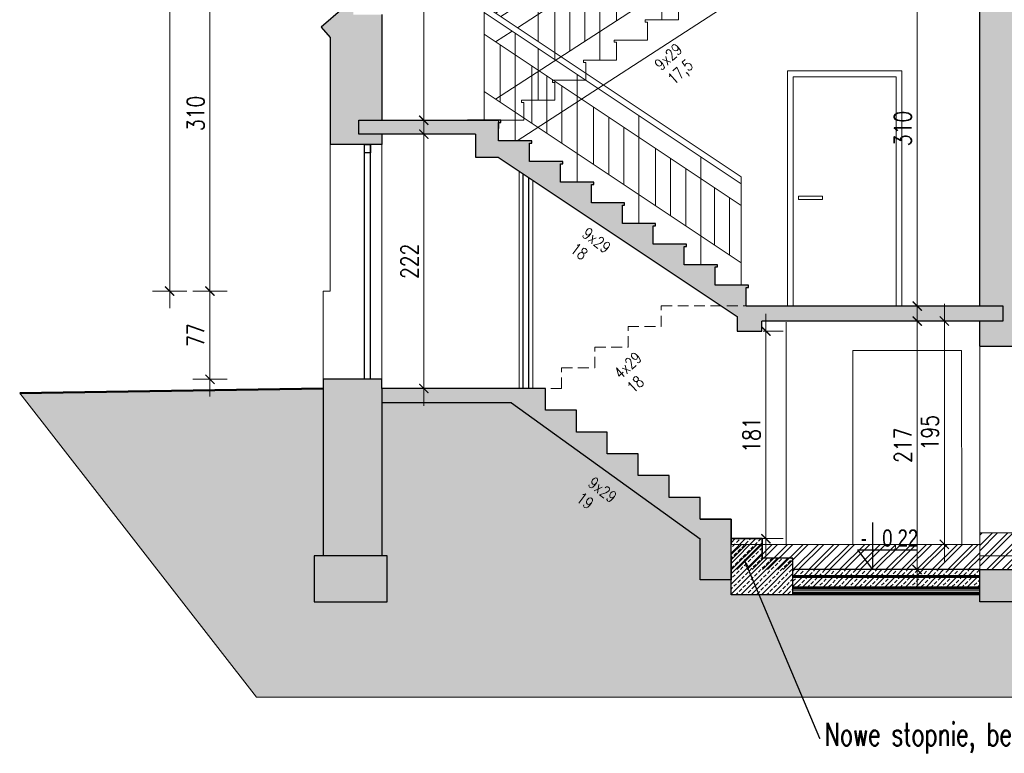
# Model space of a CAD drawing. Header units: millimetres. Extents: x 284606 to 569416, y -192995 to -95103.
# Tile 96 of 178: x 304662 to 305521, y -107912 to -107272. Entities that reach past the tile are written whole.
import ezdxf
from ezdxf import colors
from ezdxf.entities.mleader import LeaderData, LeaderLine
from ezdxf.lldxf.tags import DXFTag
from ezdxf.math import Vec2, Vec3

# ---------------------------------------------------------------- set-up
doc = ezdxf.new("R2010")
doc.units = ezdxf.units.MM
doc.linetypes.add('DASHED', pattern=[0.75, 0.5, -0.25])
doc.linetypes.add('HIDDEN', pattern=[9.525, 6.35, -3.175])
doc.layers.get('0').update_dxf_attribs({"lineweight": 0})
for name, color, linetype, lineweight in [('!STR_Konstrukcja 0.15', 140, 'Continuous', 15), ('!STR_Konstrukcja 0.30', 64, 'Continuous', 30), ('!STR_Konstrukcja 0.50', 72, 'Continuous', 50), ('!STR_Ocieplenie 0.05', 1, 'Continuous', 5), ('!STR_Opisy 0.09', 8, 'Continuous', 9), ('!STR_Przerywana 0.09', 8, 'HIDDEN', 9), ('!STR_Stolarka okienna', 72, 'Continuous', 15), ('!STR_Wymiarowanie', 254, 'Continuous', 9), ('EKO Opisy 0.09', 8, 'Continuous', 9)]:
    doc.layers.add(name, color=color, linetype=linetype, lineweight=lineweight)
doc.layers.add('!STR_Kreskowanie ścian', color=7, linetype='Continuous', lineweight=5, true_color=0xa6a6a6)
doc.layers.add('EKO Wyposażenie', color=7, linetype='Continuous', lineweight=5, true_color=0x919191)
doc.layers.add('!STR_Obrysy pomieszczeń', color=215, linetype='Continuous', lineweight=9, plot=False)
doc.layers.add('AB1 - OPISY', color=7, linetype='Continuous')
doc.styles.add('1_50', font='txt', dxfattribs={"width": 0.8})
doc.styles.add('EKO 1-10', font='romans.shx', dxfattribs={"width": 0.8, "height": 15})
doc.styles.add('EKO 1-5', font='romans.shx', dxfattribs={"width": 0.8, "height": 10})
doc.styles.add('j-romans', font='romans.shx', dxfattribs={"width": 0.7})
tags = doc.linetypes.add('DASH', pattern=[15, 10, -5]).pattern_tags.tags
tags[6:7] = [DXFTag(74, 4), DXFTag(75, 0), DXFTag(340, '0'), DXFTag(46, 0.0), DXFTag(50, 0.0), DXFTag(44, 0.0), DXFTag(45, 0.0)]
tags[4:5] = [DXFTag(74, 4), DXFTag(75, 0), DXFTag(340, '0'), DXFTag(46, 0.0), DXFTag(50, 0.0), DXFTag(44, 0.0), DXFTag(45, 0.0)]
doc.linetypes.add('ZYGZAK', pattern='A,0.00254,-5.08,[131,ltypeshp.shx,S=5.08,R=0,X=-5.08,Y=0],-10.16,[131,ltypeshp.shx,S=5.08,R=180,X=5.08,Y=0],-5.08', length=20.32254)
doc.dimstyles.new('EKO wymiar 1-10', dxfattribs={"dimtxt": 15, "dimasz": 8, "dimexe": 15, "dimexo": 15, "dimgap": 5, "dimtad": 1, "dimdec": 0, "dimtxsty": 'EKO 1-10', "dimblk": 'ARCHTICK', "dimcen": 10, "dimdle": 15, "dimclrd": 256, "dimclre": 256, "dimclrt": 256, "dimazin": 2, "dimtfac": 1, "dimtdec": 0, "dimtmove": 2, "dimatfit": 3, "dimldrblk": 'ARCHTICK', "dimfxl": 15, "dimfxlon": 1, "dimlwd": -1, "dimlwe": -1, "dimarcsym": 0})

# ---------------------------------------------------------------- blocks, each defined once
blk = doc.blocks.new('_ArchTick')
at = {"color": 0, "linetype": 'ByBlock', "const_width": 0.15}
blk.add_lwpolyline([(-0.5, -0.5), (0.5, 0.5)], dxfattribs=at)
blk = doc.blocks.new('*D850')
at = {"layer": '!STR_Wymiarowanie', "ltscale": 1.5, "transparency": 16777216}
for p, q in [((305445.37, -107197.4), (305445.37, -107536.9)), ((305460.37, -107212.4), (305430.37, -107212.4)), ((305460.37, -107521.9), (305430.37, -107521.9))]:
    blk.add_line(p, q, dxfattribs=at)
at = {"layer": 'Defpoints', "color": 0, "ltscale": 1.5, "transparency": 16777216}
for p in [(305500.06, -107212.4), (305445.37, -107521.9), (305500.06, -107521.9)]:
    blk.add_point(p, dxfattribs=at)
at = {"layer": '!STR_Wymiarowanie', "ltscale": 1.5, "transparency": 16777216, "xscale": 8, "yscale": 8, "zscale": 8}
for p, rotation in [((305445.37, -107212.4), 90), ((305445.37, -107521.9), 270)]:
    blk.add_blockref('_ArchTick', p, dxfattribs=dict(at, rotation=rotation))
at = {"layer": '!STR_Wymiarowanie', "ltscale": 1.5, "transparency": 16777216, "insert": (305432.87, -107367.15), "char_height": 15, "attachment_point": 5, "rotation": 90, "style": 'EKO 1-10'}
blk.add_mtext('310', dxfattribs=at)
blk = doc.blocks.new('*D851')
at = {"layer": '!STR_Wymiarowanie', "ltscale": 1.5, "transparency": 16777216}
for p, q in [((305445.37, -107520.04), (305445.37, -107766.9)), ((305460.37, -107535.04), (305430.37, -107535.04)), ((305460.37, -107751.9), (305430.37, -107751.9))]:
    blk.add_line(p, q, dxfattribs=at)
at = {"layer": 'Defpoints', "color": 0, "ltscale": 1.5, "transparency": 16777216}
for p in [(305500.06, -107535.04), (305445.37, -107751.9), (305553.4, -107751.9)]:
    blk.add_point(p, dxfattribs=at)
at = {"layer": '!STR_Wymiarowanie', "ltscale": 1.5, "transparency": 16777216, "xscale": 8, "yscale": 8, "zscale": 8}
for p, rotation in [((305445.37, -107535.04), 90), ((305445.37, -107751.9), 270)]:
    blk.add_blockref('_ArchTick', p, dxfattribs=dict(at, rotation=rotation))
at = {"layer": '!STR_Wymiarowanie', "ltscale": 1.5, "transparency": 16777216, "insert": (305432.87, -107643.47), "char_height": 15, "attachment_point": 5, "rotation": 90, "style": 'EKO 1-10'}
blk.add_mtext('217', dxfattribs=at)
blk = doc.blocks.new('*D853')
at = {"layer": '!STR_Wymiarowanie', "ltscale": 1.5, "transparency": 16777216}
for p, q in [((305014.83, -107357.04), (305014.83, -107608.9)), ((305025.56, -107372.04), (304999.83, -107372.04)), ((305025.56, -107593.9), (304999.83, -107593.9))]:
    blk.add_line(p, q, dxfattribs=at)
at = {"layer": 'Defpoints', "color": 0, "ltscale": 1.5, "transparency": 16777216}
for p in [(305040.56, -107372.04), (305014.83, -107593.9), (305040.56, -107593.9)]:
    blk.add_point(p, dxfattribs=at)
at = {"layer": '!STR_Wymiarowanie', "ltscale": 1.5, "transparency": 16777216, "xscale": 8, "yscale": 8, "zscale": 8}
for p, rotation in [((305014.83, -107372.04), 90), ((305014.83, -107593.9), 270)]:
    blk.add_blockref('_ArchTick', p, dxfattribs=dict(at, rotation=rotation))
at = {"layer": '!STR_Wymiarowanie', "ltscale": 1.5, "transparency": 16777216, "insert": (305002.33, -107482.97), "char_height": 15, "attachment_point": 5, "rotation": 90, "style": 'EKO 1-10'}
blk.add_mtext('222', dxfattribs=at)
blk = doc.blocks.new('*D858')
at = {"layer": '!STR_Wymiarowanie', "ltscale": 1.5, "transparency": 16777216}
for p, q in [((304828.23, -107523.9), (304828.23, -107183.9)), ((304843.23, -107198.9), (304813.23, -107198.9)), ((304843.23, -107508.9), (304813.23, -107508.9))]:
    blk.add_line(p, q, dxfattribs=at)
at = {"layer": 'Defpoints', "color": 0, "ltscale": 1.5, "transparency": 16777216}
for p in [(304828.23, -107198.9), (304882.72, -107198.9), (304930.06, -107508.9)]:
    blk.add_point(p, dxfattribs=at)
at = {"layer": '!STR_Wymiarowanie', "ltscale": 1.5, "transparency": 16777216, "xscale": 8, "yscale": 8, "zscale": 8}
for p, rotation in [((304828.23, -107198.9), 90), ((304828.23, -107508.9), 270)]:
    blk.add_blockref('_ArchTick', p, dxfattribs=dict(at, rotation=rotation))
at = {"layer": '!STR_Wymiarowanie', "ltscale": 1.5, "transparency": 16777216, "insert": (304815.73, -107353.9), "char_height": 15, "attachment_point": 5, "rotation": 90, "style": 'EKO 1-10'}
blk.add_mtext('310', dxfattribs=at)
blk = doc.blocks.new('*D859')
at = {"layer": '!STR_Wymiarowanie', "ltscale": 1.5, "transparency": 16777216}
for p, q in [((304793.06, -107523.9), (304793.06, -106865.9)), ((304808.06, -106880.9), (304778.06, -106880.9)), ((304808.06, -107508.9), (304778.06, -107508.9))]:
    blk.add_line(p, q, dxfattribs=at)
at = {"layer": 'Defpoints', "color": 0, "ltscale": 1.5, "transparency": 16777216}
for p in [(304793.06, -106880.9), (304882.72, -106880.9), (304933.06, -107508.9)]:
    blk.add_point(p, dxfattribs=at)
at = {"layer": '!STR_Wymiarowanie', "ltscale": 1.5, "transparency": 16777216, "xscale": 8, "yscale": 8, "zscale": 8}
for p, rotation in [((304793.06, -106880.9), 90), ((304793.06, -107508.9), 270)]:
    blk.add_blockref('_ArchTick', p, dxfattribs=dict(at, rotation=rotation))
at = {"layer": '!STR_Wymiarowanie', "ltscale": 1.5, "transparency": 16777216, "insert": (304780.56, -107197.4), "char_height": 15, "attachment_point": 5, "rotation": 90, "style": 'EKO 1-10'}
blk.add_mtext('628', dxfattribs=at)
blk = doc.blocks.new('*D860')
at = {"layer": '!STR_Wymiarowanie', "ltscale": 1.5, "transparency": 16777216}
for p, q in [((304828.23, -107493.9), (304828.23, -107600.9)), ((304843.23, -107508.9), (304813.23, -107508.9)), ((304843.23, -107585.9), (304813.23, -107585.9))]:
    blk.add_line(p, q, dxfattribs=at)
at = {"layer": 'Defpoints', "color": 0, "ltscale": 1.5, "transparency": 16777216}
for p in [(304927.06, -107508.9), (304828.23, -107585.9), (304928.46, -107585.9)]:
    blk.add_point(p, dxfattribs=at)
at = {"layer": '!STR_Wymiarowanie', "ltscale": 1.5, "transparency": 16777216, "xscale": 8, "yscale": 8, "zscale": 8}
for p, rotation in [((304828.23, -107508.9), 90), ((304828.23, -107585.9), 270)]:
    blk.add_blockref('_ArchTick', p, dxfattribs=dict(at, rotation=rotation))
at = {"layer": '!STR_Wymiarowanie', "ltscale": 1.5, "transparency": 16777216, "insert": (304815.73, -107547.4), "char_height": 15, "attachment_point": 5, "rotation": 90, "style": 'EKO 1-10'}
blk.add_mtext('77', dxfattribs=at)
blk = doc.blocks.new('*D864')
at = {"layer": '!STR_Wymiarowanie', "ltscale": 1.5, "transparency": 16777216}
for p, q in [((305014.83, -107374.9), (305014.83, -107040.4)), ((305014.83, -107055.4), (304999.83, -107055.4)), ((305014.83, -107359.9), (304999.83, -107359.9))]:
    blk.add_line(p, q, dxfattribs=at)
at = {"layer": 'Defpoints', "color": 0, "ltscale": 1.5, "transparency": 16777216}
for p in [(305014.83, -107055.4), (305021.06, -107055.4), (305019.06, -107359.9)]:
    blk.add_point(p, dxfattribs=at)
at = {"layer": '!STR_Wymiarowanie', "ltscale": 1.5, "transparency": 16777216, "xscale": 8, "yscale": 8, "zscale": 8}
for p, rotation in [((305014.83, -107055.4), 90), ((305014.83, -107359.9), 270)]:
    blk.add_blockref('_ArchTick', p, dxfattribs=dict(at, rotation=rotation))
at = {"layer": '!STR_Wymiarowanie', "ltscale": 1.5, "transparency": 16777216, "insert": (305002.33, -107207.65), "char_height": 15, "attachment_point": 5, "rotation": 90, "style": 'EKO 1-10'}
blk.add_mtext('305', dxfattribs=at)
blk = doc.blocks.new('*D861')
at = {"layer": '!STR_Obrysy pomieszczeń', "ltscale": 1.5, "transparency": 16777216}
for p, q in [((305313.32, -107528.9), (305313.32, -107739.9)), ((305311.06, -107543.9), (305328.32, -107543.9)), ((305298.32, -107724.9), (305328.32, -107724.9))]:
    blk.add_line(p, q, dxfattribs=at)
at = {"layer": 'Defpoints', "color": 0, "linetype": 'DASH', "ltscale": 1.5, "transparency": 16777216}
for p in [(305296.06, -107543.9), (305282.94, -107724.9), (305313.32, -107724.9)]:
    blk.add_point(p, dxfattribs=at)
at = {"layer": '!STR_Obrysy pomieszczeń', "linetype": 'DASH', "ltscale": 1.5, "transparency": 16777216, "xscale": 8, "yscale": 8, "zscale": 8}
for p, rotation in [((305313.32, -107543.9), 90), ((305313.32, -107724.9), 270)]:
    blk.add_blockref('_ArchTick', p, dxfattribs=dict(at, rotation=rotation))
at = {"layer": '!STR_Obrysy pomieszczeń', "linetype": 'DASH', "ltscale": 1.5, "transparency": 16777216, "insert": (305300.82, -107634.4), "char_height": 15, "attachment_point": 5, "rotation": 90, "style": 'EKO 1-10'}
blk.add_mtext('181', dxfattribs=at)
blk = doc.blocks.new('barierki schody')
at = {"layer": '!STR_Konstrukcja 0.15', "ltscale": 0.7}
for p, q in [((-204.5, 581.5), (19.58, 432.11)), ((-204.5, 575.5), (19.58, 426.11)), ((-204.5, 556.5), (19.58, 407.11)), ((-190.68, 547.29), (-190.68, 497.29)), ((-163.04, 528.86), (-163.04, 478.86)), ((-149.86, 520.08), (-149.86, 470.08)), ((-136.68, 511.29), (-136.68, 461.29)), ((-204.5, 506.5), (19.58, 357.11)), ((-109.04, 492.86), (-109.04, 442.86)), ((-95.86, 484.08), (-95.86, 434.08)), ((-82.68, 475.29), (-82.68, 425.29)), ((-55.04, 456.86), (-55.04, 406.86)), ((-41.86, 448.08), (-41.86, 398.08)), ((-28.68, 439.29), (-28.68, 389.29)), ((-3.54, 422.53), (-3.54, 372.53)), ((9.64, 413.74), (9.64, 363.74)), ((-228.5, 262), (-4.42, 112.61)), ((-228.5, 256), (-4.42, 106.61)), ((-228.5, 237), (-4.42, 87.61)), ((-214.68, 227.79), (-214.68, 177.79)), ((-187.04, 209.36), (-187.04, 159.36)), ((-173.86, 200.58), (-173.86, 150.58)), ((-160.68, 191.79), (-160.68, 141.79)), ((-228.5, 187), (-4.42, 37.61)), ((-133.04, 173.36), (-133.04, 123.36)), ((-119.86, 164.58), (-119.86, 114.58)), ((-106.68, 155.79), (-106.68, 105.79)), ((-79.04, 137.36), (-79.04, 87.36)), ((-65.86, 128.58), (-65.86, 78.58)), ((-52.68, 119.79), (-52.68, 69.79)), ((-27.54, 103.03), (-27.54, 53.03)), ((-14.36, 94.24), (-14.36, 44.24))]:
    blk.add_line(p, q, dxfattribs=at)
for points in [[(-204.5, 481.5), (-204.5, 581.5)], [(-177.5, 463.5), (-177.5, 557.5)], [(-123.5, 427.5), (-123.5, 521.5)], [(-69.5, 391.5), (-69.5, 485.5)], [(-15.5, 355.5), (-15.5, 449.5)], [(19.58, 337.5), (19.58, 432.11)], [(-228.5, 162), (-228.5, 262)], [(-201.5, 144), (-201.5, 238)], [(-147.5, 108), (-147.5, 202)], [(-93.5, 72), (-93.5, 166)], [(-39.5, 36), (-39.5, 130)], [(-4.42, 18), (-4.42, 112.61)]]:
    blk.add_lwpolyline(points, dxfattribs=at)
at = {"layer": 'EKO Wyposażenie'}
for p, q in [((-193.25, 593.76), (32.5, 740.08)), ((-193.25, 587.76), (32.5, 734.08)), ((-189.26, 571.34), (32.5, 715.08)), ((18.96, 706.3), (18.96, 656.3)), ((-8.68, 688.38), (-8.68, 638.38)), ((-21.86, 679.84), (-21.86, 629.84)), ((-35.04, 671.3), (-35.04, 621.3)), ((-151.23, 545.99), (32.5, 665.08)), ((-62.68, 653.38), (-62.68, 603.38)), ((-75.86, 644.84), (-75.86, 594.84)), ((-89.04, 636.3), (-89.04, 586.3)), ((-116.68, 618.38), (-116.68, 568.38)), ((-129.86, 609.84), (-129.86, 559.84)), ((-143.04, 601.3), (-143.04, 551.3)), ((-193.83, 568.38), (-193.25, 568.76)), ((-193.25, 518.76), (-155.8, 543.03)), ((-36.47, 373.5), (34.5, 419.5)), ((-28, 372.99), (34.5, 413.5)), ((-25.67, 355.5), (34.5, 394.5)), ((21.32, 385.96), (21.32, 337.5)), ((8.14, 377.41), (8.14, 337.5)), ((-5.04, 368.87), (-5.04, 355.5)), ((-218.64, 255.43), (-57.85, 359.64)), ((-214.08, 252.38), (-53.29, 356.6)), ((-199.63, 242.75), (-38.84, 346.97)), ((23.7, 337.5), (34.5, 344.5)), ((-45.86, 342.41), (-45.86, 292.41)), ((-32.68, 342.87), (-32.68, 300.96)), ((-59.04, 333.87), (-59.04, 283.87)), ((-218.64, 180.43), (-0.81, 321.62)), ((-5.04, 324.44), (-5.04, 318.87)), ((-86.68, 315.96), (-86.68, 265.96)), ((-99.86, 307.41), (-99.86, 257.41)), ((-113.04, 298.87), (-113.04, 248.87)), ((-140.68, 280.96), (-140.68, 230.96)), ((-153.86, 272.41), (-153.86, 222.41)), ((-167.04, 263.87), (-167.04, 213.87)), ((-218.64, 230.43), (-204.19, 239.79))]:
    blk.add_line(p, q, dxfattribs=at)
for points in [[(32.5, 639), (32.5, 740.08)], [(4.5, 621.93), (4.5, 715.93)], [(-49.5, 586.93), (-49.5, 680.93)], [(-103.5, 551.93), (-103.5, 645.93)], [(-157.5, 550.17), (-157.5, 610.93)], [(-193.25, 574), (-193.25, 593.76)], [(-193.25, 499), (-193.25, 568)], [(-157.5, 516.93), (-157.5, 544.17)], [(34.5, 319.5), (34.5, 419.5)], [(-19.5, 355.5), (-19.5, 378.5)], [(-73.5, 249.5), (-73.5, 343.5)], [(-19.5, 284.5), (-19.5, 334.08)], [(-127.5, 214.5), (-127.5, 308.5)], [(-181.5, 230.67), (-181.5, 273.5)], [(-181.5, 179.5), (-181.5, 224.67)]]:
    blk.add_lwpolyline(points, dxfattribs=at)
blk = doc.blocks.new('*D877')
at = {"layer": '!STR_Obrysy pomieszczeń', "ltscale": 1.5, "transparency": 16777216}
for p, q in [((305469.06, -107744.9), (305469.06, -107520.04)), ((305454.06, -107535.04), (305484.06, -107535.04)), ((305454.06, -107729.9), (305484.06, -107729.9))]:
    blk.add_line(p, q, dxfattribs=at)
at = {"layer": 'Defpoints', "color": 0, "linetype": 'DASH', "ltscale": 1.5, "transparency": 16777216}
for p in [(305389.06, -107535.04), (305469.06, -107535.04), (305389.06, -107729.9)]:
    blk.add_point(p, dxfattribs=at)
at = {"layer": '!STR_Obrysy pomieszczeń', "linetype": 'DASH', "ltscale": 1.5, "transparency": 16777216, "xscale": 8, "yscale": 8, "zscale": 8}
for p, rotation in [((305469.06, -107535.04), 90), ((305469.06, -107729.9), 270)]:
    blk.add_blockref('_ArchTick', p, dxfattribs=dict(at, rotation=rotation))
at = {"layer": '!STR_Obrysy pomieszczeń', "linetype": 'DASH', "ltscale": 1.5, "transparency": 16777216, "insert": (305456.56, -107632.47), "char_height": 15, "attachment_point": 5, "rotation": 90, "style": 'EKO 1-10'}
blk.add_mtext('195', dxfattribs=at)

msp = doc.modelspace()

# ---------------------------------------------------------------- hatches: boundary and pattern name
at = {"layer": '!STR_Kreskowanie ścian', "ltscale": 1.5}
h = msp.add_hatch(dxfattribs=at)
h.set_pattern_fill('ANSI33', color=256)
h.set_pattern_definition([(45, (-24.178, 1726.4313), (-4.49012806, 4.49012806), []), (45, (-19.688, 1726.4313), (-4.49012806, 4.49012806), [3.175, -1.5875])])
h.paths.add_polyline_path([(305309.94, -107724.9), (305282.94, -107724.9), (305282.94, -107773.9), (305336.94, -107773.9), (305336.94, -107741.9), (305309.94, -107741.97)])
h = msp.add_hatch(dxfattribs=at)
h.set_pattern_fill('ANSI33', color=256)
h.set_pattern_definition([(45, (24.9435, 1719.4313), (-4.49012806, 4.49012806), []), (45, (29.4337, 1719.4313), (-4.49012806, 4.49012806), [3.175, -1.5875])])
h.paths.add_polyline_path([(305336.94, -107751.9), (305336.94, -107756.9), (305500.06, -107756.9), (305500.06, -107751.9)])
h.paths.add_polyline_path([(305336.94, -107758.9), (305336.94, -107766.9), (305500.06, -107766.9), (305500.06, -107758.9)])
at = {"layer": '!STR_Wymiarowanie', "ltscale": 1.5, "true_color": 0xe01f22}
h = msp.add_hatch(dxfattribs=at)
h.set_pattern_fill('ANSI32', color=242)
h.paths.add_polyline_path([(305542.71, -107719.9), (305500.06, -107719.9), (305500.1, -107751.9), (305542.74, -107751.9)])
h = msp.add_hatch(dxfattribs=at)
h.set_pattern_fill('ANSI32', color=242)
h.set_pattern_definition([(45, (0, 74.466), (-6.7351921, 6.7351921), []), (45, (4.49, 74.466), (-6.7351921, 6.7351921), [])])
h.paths.add_polyline_path([(305499.97, -107739.9), (305500.06, -107739.9), (305500.06, -107729.9), (305282.94, -107729.9), (305282.94, -107751.9), (305499.97, -107751.9)])
at = {"layer": 'EKO Opisy 0.09', "ltscale": 4, "true_color": 0xa3a3a3}
h = msp.add_hatch(color=253, dxfattribs=at)
h.paths.add_polyline_path([(304982.71, -107739.9), (304919.13, -107739.9), (304919.13, -107779.9), (304982.71, -107779.9)])
h.paths.add_polyline_path([(304978.06, -107593.9), (304978.06, -107585.9), (304927.06, -107585.9), (304927.06, -107593.9), (304927.06, -107739.9), (304978.06, -107739.9)])
h.paths.add_polyline_path([(305120.94, -107593.9), (305093.94, -107593.9), (304978.06, -107593.9), (304978.06, -107606.41), (305091.46, -107606.41), (305255.94, -107725.2), (305255.94, -107760.92), (305282.94, -107760.92), (305282.94, -107739.9), (305282.94, -107724.9), (305282.94, -107707.9), (305255.94, -107707.9), (305255.94, -107688.9), (305228.94, -107688.9), (305228.94, -107669.9), (305201.94, -107669.9), (305201.94, -107650.9), (305174.94, -107650.9), (305174.94, -107631.9), (305147.94, -107631.9), (305147.94, -107612.9), (305120.94, -107612.9)])
h.paths.add_polyline_path([(305107.06, -107379.9), (305109.06, -107379.9), (305109.06, -107377.9), (305080.06, -107377.9), (305080.06, -107372.04), (305080.06, -107361.9), (305080.06, -107359.9), (305053.06, -107359.9), (304958.06, -107359.9), (304958.06, -107372.04), (305060.06, -107372.04), (305060.06, -107392.04), (305079.65, -107392.04), (305274.43, -107521.9), (305296.06, -107521.9), (305296.06, -107505.9), (305298.06, -107505.9), (305298.06, -107503.9), (305269.06, -107503.9), (305269.06, -107487.9), (305271.06, -107487.9), (305271.06, -107485.9), (305242.06, -107485.9), (305242.06, -107469.9), (305244.06, -107469.9), (305244.06, -107467.9), (305215.06, -107467.9), (305215.06, -107451.9), (305217.06, -107451.9), (305217.06, -107449.9), (305188.06, -107449.9), (305188.06, -107433.9), (305190.06, -107433.9), (305190.06, -107431.9), (305161.06, -107431.9), (305161.06, -107415.9), (305163.06, -107415.9), (305163.06, -107413.9), (305134.06, -107413.9), (305134.06, -107397.9), (305136.06, -107397.9), (305136.06, -107395.9), (305107.06, -107395.9)])
h.paths.add_polyline_path([(304978.06, -107267.75), (304960.22, -107267.75), (304953.18, -107267.75), (304953.18, -107262.36), (304944.29, -107262.36), (304925.28, -107278.59), (304933.06, -107287.72), (304933.06, -107380.9), (304978.06, -107380.9), (304978.06, -107372.04), (304958.06, -107372.04), (304958.06, -107359.9), (304978.06, -107359.9)])
h.paths.add_polyline_path([(304978.06, -107055.4), (304958.06, -107055.4), (304958.06, -107040.4), (304978.06, -107040.4), (304978.06, -107036.04), (304978.06, -106941.9), (304960.22, -106941.9), (304953.18, -106941.9), (304953.18, -106936.51), (304944.29, -106936.51), (304925.28, -106952.73), (304933.06, -106961.86), (304933.06, -107092.25), (304953.18, -107092.25), (304953.18, -107079.75), (304976.06, -107079.75), (304978.06, -107079.75)])
h.paths.add_polyline_path([(305104.06, -107042.4), (305106.06, -107042.4), (305106.06, -107040.4), (305077.06, -107040.4), (304958.06, -107040.4), (304958.06, -107055.4), (305084.06, -107055.4), (305084.06, -107073.31), (305104.06, -107073.31), (305104.06, -107072.82), (305318.06, -107215.49), (305318.06, -107204.4), (305316.06, -107204.4), (305316.06, -107202.4), (305320.06, -107202.4), (305320.06, -107186.4), (305322.06, -107186.4), (305322.06, -107184.4), (305293.06, -107184.4), (305293.06, -107168.4), (305295.06, -107168.4), (305295.06, -107166.4), (305266.06, -107166.4), (305266.06, -107150.4), (305268.06, -107150.4), (305268.06, -107148.4), (305239.06, -107148.4), (305239.06, -107132.4), (305241.06, -107132.4), (305241.06, -107130.4), (305212.06, -107130.4), (305212.06, -107114.4), (305214.06, -107114.4), (305214.06, -107112.4), (305185.06, -107112.4), (305185.06, -107096.4), (305187.06, -107096.4), (305187.06, -107094.4), (305158.06, -107094.4), (305158.06, -107078.4), (305160.06, -107078.4), (305160.06, -107076.4), (305131.06, -107076.4), (305131.06, -107060.4), (305133.06, -107060.4), (305133.06, -107058.4), (305104.06, -107058.4), (305104.06, -107057.31)])
h.paths.add_polyline_path([(305348.06, -107212.4), (305520.06, -107212.4), (305520.06, -107202.4), (305320.06, -107202.4), (305316.06, -107202.4), (305316.06, -107204.4), (305318.06, -107204.4), (305318.06, -107219.9), (305318.06, -107236.4), (305348.06, -107236.4)])
h.paths.add_polyline_path([(304978.06, -106724.47), (304933.06, -106724.47), (304933.06, -106846.4), (304953.18, -106846.4), (304953.18, -106833.9), (304976.06, -106833.9), (304978.06, -106833.9)])
h.paths.add_polyline_path([(305520.06, -106882.9), (305316.06, -106882.9), (305316.06, -106898.04), (305316.06, -106916.04), (305338.06, -106916.04), (305338.06, -106898.04), (305520.06, -106898.04)])
h.paths.add_polyline_path([(305520.06, -106632.2), (305348.56, -106632.2), (305335.56, -106632.2), (305321.78, -106632.04), (305290.18, -106652.04), (305520.06, -106652.04)])
h.paths.add_polyline_path([(305531.71, -106632.2), (305520.06, -106632.2), (305520.06, -106652.04), (305500.06, -106652.04), (305500.06, -106710.9), (305531.71, -106710.9)])
h.paths.add_polyline_path([(305531.71, -106902.9), (305522.68, -106902.9), (305522.68, -106882.9), (305531.71, -106882.9), (305531.71, -106710.9), (305515.54, -106710.9), (305515.54, -106718.44), (305515.54, -106882.9), (305520.06, -106882.9), (305520.06, -106898.04), (305500.06, -106898.04), (305500.06, -107202.4), (305520.06, -107202.4), (305520.06, -107212.4), (305500.06, -107212.4), (305500.06, -107521.9), (305520.06, -107521.9), (305520.06, -107535.04), (305500.06, -107535.04), (305500.06, -107556.9), (305542.71, -107556.9), (305542.71, -107540.04), (305522.68, -107540.04), (305522.68, -107521.9), (305542.71, -107521.9), (305542.71, -107222.4), (305522.68, -107222.4), (305522.68, -107202.4), (305531.71, -107202.4)])
h.paths.add_polyline_path([(305520.06, -107521.9), (305296.06, -107521.9), (305274.43, -107521.9), (305288.18, -107531.06), (305288.18, -107543.9), (305309.81, -107543.9), (305309.81, -107535.04), (305520.06, -107535.04)])
h.paths.add_polyline_path([(305542.71, -107751.9), (305500.06, -107751.9), (305500.06, -107779.9), (305542.71, -107779.9)])
h.paths.add_polyline_path([(306123.64, -107739.9), (306060.54, -107739.9), (306060.54, -107751.9), (306060.54, -107779.9), (306123.64, -107779.9)])
h.paths.add_polyline_path([(306115.71, -107615.33), (306089.6, -107615.33), (306089.6, -107620.72), (306082.55, -107620.72), (306064.71, -107643.23), (306064.71, -107739.9), (306115.71, -107739.9)])
h.paths.add_polyline_path([(306115.71, -107508.9), (306109.71, -107508.9), (306109.71, -107465.4), (306117.5, -107456.27), (306098.48, -107440.04), (306089.6, -107440.04), (306089.6, -107445.43), (306082.55, -107445.43), (306075.02, -107445.43), (306075.02, -107521.9), (306084.71, -107521.9), (306084.71, -107540.04), (306064.71, -107540.04), (306064.71, -107552.04), (306073.71, -107552.04), (306089.6, -107552.04), (306089.6, -107560.22), (306115.71, -107560.22)])
h.paths.add_polyline_path([(306084.71, -107521.9), (305830.71, -107521.9), (305830.71, -107540.04), (306064.71, -107540.04), (306084.71, -107540.04)])
h.paths.add_polyline_path([(305830.71, -107521.9), (305522.68, -107521.9), (305522.68, -107540.04), (305830.71, -107540.04)])
h.paths.add_polyline_path([(306109.71, -107145.9), (306117.5, -107136.77), (306098.48, -107120.54), (306089.6, -107120.54), (306089.6, -107125.93), (306075.02, -107125.93), (306075.02, -107202.4), (306084.74, -107202.4), (306084.74, -107222.4), (306064.71, -107222.4), (306064.71, -107261.75), (306073.71, -107261.75), (306089.6, -107261.75), (306089.6, -107269.93), (306109.71, -107269.93)])
h.paths.add_polyline_path([(306084.74, -107202.4), (305522.68, -107202.4), (305522.68, -107222.4), (306084.74, -107222.4)])
h.paths.add_polyline_path([(305717.71, -107222.4), (305705.71, -107222.4), (305705.71, -107521.9), (305717.71, -107521.9)])
h.paths.add_polyline_path([(306109.71, -106683.46), (306084.74, -106683.46), (306084.74, -106882.9), (306084.74, -106902.9), (306064.71, -106902.9), (306064.71, -106950.43), (306073.71, -106950.43), (306089.6, -106950.43), (306109.71, -106950.43)])
h.paths.add_polyline_path([(306084.74, -106882.9), (305829.05, -106882.9), (305829.05, -106902.9), (306084.74, -106902.9)])
h.paths.add_polyline_path([(305829.05, -106882.9), (305522.68, -106882.9), (305522.68, -106902.9), (305829.05, -106902.9)])
at = {"layer": 'EKO Opisy 0.09', "ltscale": 4}
h = msp.add_hatch(dxfattribs=at)
h.set_pattern_fill('EARTH', color=256, scale=3, angle=-45, style=0)
h.paths.add_polyline_path([(306367.7, -107605.82), (306115.71, -107602.53), (306115.71, -107615.33), (306115.71, -107739.9), (306123.64, -107739.9), (306123.64, -107779.9), (306060.54, -107779.9), (306060.54, -107773.9), (305706.33, -107773.9), (305740.67, -107863.2), (306144.96, -107863.2)])
h.paths.add_polyline_path([(305706.33, -107773.9), (305542.71, -107773.9), (305542.71, -107779.9), (305500.06, -107779.9), (305500.06, -107773.9), (305336.94, -107773.9), (305307.4, -107773.9), (305345.03, -107863.2), (305740.67, -107863.2)])
h.paths.add_polyline_path([(305307.4, -107773.9), (305282.94, -107773.9), (305282.94, -107760.92), (305255.94, -107760.92), (305255.94, -107725.2), (305091.46, -107606.41), (304978.06, -107606.41), (304978.06, -107739.9), (304982.71, -107739.9), (304982.71, -107779.9), (304919.13, -107779.9), (304919.13, -107739.9), (304927.06, -107739.9), (304927.06, -107593.9), (304662.17, -107598.02), (304868.9, -107863.2), (305345.03, -107863.2)])
h.paths.add_polyline_path([(305143.65, -107692.09), (305168.91, -107711.18), (305188, -107685.92), (305162.74, -107666.83)], flags=24)

# ---------------------------------------------------------------- linework, layer by layer
at = {"layer": '!STR_Konstrukcja 0.15', "ltscale": 0.7}
for p, q in [((305096.36, -107377.9), (305318.06, -107234.2)), ((305102.06, -107359.9), (305082.06, -107359.9)), ((304933.06, -107380.9), (304933.06, -107508.9)), ((304978.06, -107380.9), (304978.06, -107593.9)), ((305098.06, -107593.9), (305098.06, -107404.32)), ((305110.06, -107593.9), (305110.06, -107412.32)), ((305331.06, -107729.9), (305331.06, -107535.92)), ((305500.06, -107719.9), (305500.06, -107556.9))]:
    msp.add_line(p, q, dxfattribs=at)
for points in [[(305237.06, -107272.4), (305237.06, -107256.9), (305235.06, -107256.9), (305235.06, -107254.9), (305264.06, -107254.9)], [(305210.06, -107289.9), (305210.06, -107274.4), (305208.06, -107274.4), (305208.06, -107272.4), (305237.06, -107272.4)], [(305183.06, -107307.4), (305183.06, -107291.9), (305181.06, -107291.9), (305181.06, -107289.9), (305210.06, -107289.9)], [(305156.06, -107324.9), (305156.06, -107309.4), (305154.06, -107309.4), (305154.06, -107307.4), (305183.06, -107307.4)], [(305129.06, -107342.4), (305129.06, -107326.9), (305127.06, -107326.9), (305127.06, -107324.9), (305156.06, -107324.9)], [(305102.06, -107359.9), (305102.06, -107344.4), (305100.06, -107344.4), (305100.06, -107342.4), (305129.06, -107342.4)], [(304933.06, -107508.9), (304933.06, -107380.9)], [(304933.06, -107508.9), (304927.06, -107508.9), (304927.06, -107593.9)], [(305389.06, -107729.9), (305389.06, -107560.9), (305484.06, -107560.9), (305484.39, -107729.9)]]:
    msp.add_lwpolyline(points, dxfattribs=at)
at = {"layer": '!STR_Konstrukcja 0.30', "ltscale": 1.5}
for p, q in [((305500.06, -107521.9), (305500.06, -107212.4)), ((304978.06, -107267.75), (304978.06, -107359.9)), ((304933.06, -107287.72), (304933.06, -107380.9)), ((304978.06, -107372.04), (304978.06, -107380.9)), ((304978.06, -107380.9), (304933.06, -107380.9)), ((304963.2, -107585.9), (304963.2, -107380.9)), ((304968.2, -107585.9), (304968.2, -107380.9)), ((305079.65, -107392.04), (305288.18, -107531.06)), ((305101.56, -107593.9), (305101.56, -107406.65)), ((305106.56, -107593.9), (305106.56, -107409.99)), ((305500.06, -107556.9), (305500.06, -107535.04)), ((305500.06, -107556.9), (305542.71, -107556.9)), ((304978.06, -107593.9), (304978.06, -107739.9)), ((305120.94, -107593.9), (304978.06, -107593.9)), ((305091.46, -107606.41), (304978.06, -107606.41)), ((305091.46, -107606.41), (305255.94, -107725.2)), ((305500.06, -107751.9), (305336.94, -107751.9))]:
    msp.add_line(p, q, dxfattribs=at)
for points in [[(304944.29, -107262.36), (304925.28, -107278.59), (304933.06, -107287.72)], [(305060.06, -107372.04), (304958.06, -107372.04), (304958.06, -107359.9), (305080.06, -107359.9), (305080.06, -107367.04)], [(305080.06, -107377.9), (305080.06, -107361.9), (305082.06, -107361.9), (305082.06, -107359.9), (305053.06, -107359.9)], [(305060.06, -107372.04), (305060.06, -107392.04), (305080.06, -107392.04)], [(305080.06, -107377.9), (305080.06, -107372.04)], [(305107.06, -107395.9), (305107.06, -107379.9), (305109.06, -107379.9), (305109.06, -107377.9), (305080.06, -107377.9)], [(305134.06, -107413.9), (305134.06, -107397.9), (305136.06, -107397.9), (305136.06, -107395.9), (305107.06, -107395.9)], [(305161.06, -107431.9), (305161.06, -107415.9), (305163.06, -107415.9), (305163.06, -107413.9), (305134.06, -107413.9)], [(305188.06, -107449.9), (305188.06, -107433.9), (305190.06, -107433.9), (305190.06, -107431.9), (305161.06, -107431.9)], [(305215.06, -107467.9), (305215.06, -107451.9), (305217.06, -107451.9), (305217.06, -107449.9), (305188.06, -107449.9)], [(305242.06, -107485.9), (305242.06, -107469.9), (305244.06, -107469.9), (305244.06, -107467.9), (305215.06, -107467.9)], [(305269.06, -107503.9), (305269.06, -107487.9), (305271.06, -107487.9), (305271.06, -107485.9), (305242.06, -107485.9)], [(305296.06, -107521.9), (305296.06, -107505.9), (305298.06, -107505.9), (305298.06, -107503.9), (305269.06, -107503.9)], [(305296.06, -107521.9), (305520.06, -107521.9), (305520.06, -107535.04), (305309.81, -107535.04)], [(305288.18, -107531.06), (305288.18, -107543.9), (305309.81, -107543.9), (305309.81, -107535.04)], [(304978.06, -107593.9), (304978.06, -107585.9), (304927.06, -107585.9), (304927.06, -107593.9)], [(304927.06, -107593.9), (304927.06, -107739.9)], [(305120.94, -107612.9), (305120.94, -107593.9), (305093.94, -107593.9)], [(305147.94, -107631.9), (305147.94, -107612.9), (305120.94, -107612.9)], [(305174.94, -107650.9), (305174.94, -107631.9), (305147.94, -107631.9)], [(305201.94, -107669.9), (305201.94, -107650.9), (305174.94, -107650.9)], [(305228.94, -107688.9), (305228.94, -107669.9), (305201.94, -107669.9)], [(305255.94, -107707.9), (305255.94, -107688.9), (305228.94, -107688.9)], [(305282.94, -107729.9), (305282.94, -107707.9), (305255.94, -107707.9)], [(305255.94, -107707.9), (305282.94, -107707.9), (305282.94, -107729.9)], [(305282.94, -107739.9), (305282.94, -107760.92), (305255.94, -107760.92), (305255.94, -107725.2)], [(305309.94, -107741.9), (305309.94, -107724.9), (305282.94, -107724.9)], [(305309.94, -107741.9), (305309.94, -107724.9), (305282.94, -107724.9)], [(305336.94, -107773.9), (305282.94, -107773.9), (305282.94, -107724.9), (305309.94, -107724.9), (305309.94, -107741.97)], [(305336.94, -107773.9), (305336.94, -107741.9), (305309.94, -107741.9)]]:
    msp.add_lwpolyline(points, dxfattribs=at)
for points in [[(304968.2, -107380.9), (304968.2, -107388.44), (304963.2, -107388.44), (304963.2, -107380.9)], [(304919.13, -107739.9), (304919.13, -107779.9), (304982.71, -107779.9), (304982.71, -107739.9)], [(305500.06, -107751.9), (305542.71, -107751.9), (305542.71, -107779.9), (305500.06, -107779.9)]]:
    msp.add_lwpolyline(points, close=True, dxfattribs=at)
at = {"layer": '!STR_Konstrukcja 0.50', "ltscale": 1.5}
msp.add_lwpolyline([(304927.06, -107593.9), (304662.17, -107598.02)], dxfattribs=at)
at = {"layer": '!STR_Ocieplenie 0.05', "ltscale": 1.5}
for p, q in [((305336.94, -107758.9), (305500.06, -107758.9)), ((305336.94, -107766.9), (305500.06, -107766.9)), ((305336.94, -107768.9), (305500.06, -107768.9)), ((305336.94, -107768.9), (305500.06, -107768.9))]:
    msp.add_line(p, q, dxfattribs=at)
at = {"layer": '!STR_Ocieplenie 0.05', "linetype": 'ZYGZAK', "ltscale": 0.3}
msp.add_line((305500.06, -107770.4), (305336.94, -107770.4), dxfattribs=at)
at = {"layer": '!STR_Ocieplenie 0.05', "ltscale": 1.5}
for points in [[(305282.94, -107746.9), (305282.94, -107741.9)], [(305282.94, -107756.9), (305282.94, -107748.9)], [(305282.94, -107756.9), (305282.94, -107751.9)], [(305336.94, -107751.9), (305500.06, -107751.9), (305500.06, -107756.9), (305336.94, -107756.9)], [(305282.94, -107761.9), (305282.94, -107758.9)], [(305336.94, -107758.9), (305500.06, -107758.9), (305500.06, -107766.9), (305336.94, -107766.9)], [(305336.94, -107768.9), (305500.06, -107768.9), (305500.06, -107771.9), (305336.94, -107771.9)]]:
    msp.add_lwpolyline(points, dxfattribs=at)
at = {"layer": '!STR_Przerywana 0.09', "ltscale": 1.5}
msp.add_line((305135.06, -107593.9), (305120.94, -107593.9), dxfattribs=at)
for points in [[(305222.06, -107539.9), (305222.06, -107521.9), (305296.06, -107521.9)], [(305193.06, -107557.9), (305193.06, -107539.9), (305222.06, -107539.9)], [(305164.06, -107575.9), (305164.06, -107557.9), (305193.06, -107557.9)], [(305135.06, -107593.9), (305135.06, -107575.9), (305164.06, -107575.9)]]:
    msp.add_lwpolyline(points, dxfattribs=at)
at = {"layer": '!STR_Stolarka okienna', "ltscale": 0.3}
for points in [[(305332.06, -107316.9), (305432.06, -107316.9), (305432.06, -107521.9), (305332.06, -107521.9)], [(305337.06, -107321.9), (305427.06, -107321.9), (305427.06, -107521.9), (305337.06, -107521.9)], [(305341.89, -107426.22), (305362.66, -107426.22), (305362.66, -107428.96), (305341.89, -107428.96)]]:
    msp.add_lwpolyline(points, close=True, dxfattribs=at)
at = {"layer": '!STR_Wymiarowanie', "color": 242, "ltscale": 1.5, "true_color": 0xe01f22}
msp.add_line((305500.06, -107739.9), (305500.06, -107719.9), dxfattribs=at)
at = {"layer": '!STR_Wymiarowanie', "ltscale": 1.5}
msp.add_lwpolyline([(305282.94, -107741.9), (305282.94, -107724.9), (305309.94, -107724.9), (305309.94, -107741.9)], dxfattribs=at)
at = {"layer": '!STR_Wymiarowanie', "color": 242, "ltscale": 1.5, "true_color": 0xe01f22}
for points in [[(305500.06, -107719.9), (305542.71, -107719.9), (305542.71, -107739.9), (305500.06, -107739.9)], [(305500.06, -107739.9), (305500.06, -107779.9), (305542.71, -107779.9), (305542.71, -107739.9)]]:
    msp.add_lwpolyline(points, close=True, dxfattribs=at)
for points in [[(305282.94, -107729.9), (305500.06, -107729.9), (305500.06, -107739.9)], [(305500.06, -107751.9), (305336.94, -107751.9)]]:
    msp.add_lwpolyline(points, dxfattribs=at)
at = {"layer": '!STR_Wymiarowanie', "linetype": 'DASHED', "ltscale": 15, "const_width": 1}
for points in [[(305336.94, -107757.9), (305500.06, -107757.9)], [(305336.94, -107767.9), (305500.06, -107767.9)], [(305336.94, -107773.9), (305500.06, -107773.9)]]:
    msp.add_lwpolyline(points, dxfattribs=at)
at = {"layer": '!STR_Wymiarowanie', "linetype": 'DASHED', "ltscale": 15, "const_width": 1, "elevation": 0.45}
msp.add_lwpolyline([(305336.94, -107772.9), (305500.06, -107772.9)], dxfattribs=at)
at = {"layer": 'AB1 - OPISY', "color": 1}
for p, q in [((305406.44, -107710.78), (305406.43, -107751.9)), ((305393.31, -107734.77), (305445.16, -107734.79)), ((305393.31, -107734.77), (305406.43, -107751.9))]:
    msp.add_line(p, q, dxfattribs=at)
at = {"layer": 'EKO Opisy 0.09', "ltscale": 4}
msp.add_lwpolyline([(304662.17, -107598.02), (304868.9, -107863.2), (306144.96, -107863.2), (306367.7, -107605.82)], dxfattribs=at)

# ---------------------------------------------------------------- block references
at = {"layer": '!STR_Wymiarowanie'}
msp.add_blockref('barierki schody', (305296.06, -107521.9), dxfattribs=at)

# ---------------------------------------------------------------- texts
at = {"layer": '!STR_Opisy 0.09', "ltscale": 2, "char_height": 10, "attachment_point": 7, "style": 'EKO 1-5'}
for s, insert, rotation in [('9x29\\P17,5', (305235.19, -107331.68), 42.54398), ('9x29\\P18', (305141.98, -107474.03), 322.91688), ('4x29\\P18', (305197.75, -107598.6), 42.54398), ('9x29\\P19', (305147.15, -107691.6), 322.91688)]:
    msp.add_mtext_dynamic_manual_height_columns(s, width=22.0328, gutter_width=12.5, heights=[0], dxfattribs=dict(at, insert=insert, rotation=rotation))
at = {"layer": '!STR_Opisy 0.09', "insert": (305396.16, -107716.85), "char_height": 15, "attachment_point": 1, "style": '1_50'}
msp.add_mtext_dynamic_manual_height_columns('-   0,22', width=94.7183, gutter_width=12.5, heights=[0], dxfattribs=at)

# ---------------------------------------------------------------- dimensions: what is measured, and where the dimension line sits
at = {"layer": '!STR_Obrysy pomieszczeń', "linetype": 'DASH', "ltscale": 1.5}
for base, p1, p2, picture, middle in [((305469.06, -107535.04), (305389.06, -107729.9), (305389.06, -107535.04), '*D877', (305456.56, -107632.47)), ((305313.32, -107724.9), (305296.06, -107543.9), (305282.94, -107724.9), '*D861', (305300.82, -107634.4))]:
    dim = msp.add_linear_dim(base=base, p1=p1, p2=p2, angle=90, dimstyle='EKO wymiar 1-10', dxfattribs=at)
    dim.commit()
    dim.dimension.update_dxf_attribs({"geometry": picture, "text_midpoint": middle})
at = {"layer": '!STR_Wymiarowanie', "ltscale": 1.5}
dim = msp.add_linear_dim(base=(304793.06, -106880.9), p1=(304933.06, -107508.9), p2=(304882.72, -106880.9), angle=90, dimstyle='EKO wymiar 1-10', dxfattribs=at)
dim.commit()
dim.dimension.update_dxf_attribs({"geometry": '*D859', "text_midpoint": (304780.56, -107197.4), "dimtype": 160})
for base, p1, p2, picture, middle in [((305014.82764122, -107055.39711807), (305019.06358235, -107359.89711809), (305021.06358235, -107055.39711807), '*D864', (305002.32764122, -107207.64711808)), ((304828.23, -107198.9), (304930.06, -107508.9), (304882.72, -107198.9), '*D858', (304815.73, -107353.9)), ((305445.36863185, -107521.89711809), (305500.06358235, -107212.39711807), (305500.06358235, -107521.89711809), '*D850', (305432.86863185, -107367.14711808)), ((305014.83, -107593.9), (305040.56, -107372.04), (305040.56, -107593.9), '*D853', (305002.33, -107482.97)), ((304828.23, -107585.9), (304927.06, -107508.9), (304928.46, -107585.9), '*D860', (304815.73, -107547.4)), ((305445.37, -107751.9), (305500.06, -107535.04), (305553.4, -107751.9), '*D851', (305432.87, -107643.47))]:
    dim = msp.add_linear_dim(base=base, p1=p1, p2=p2, angle=90, dimstyle='EKO wymiar 1-10', dxfattribs=at)
    dim.commit()
    dim.dimension.update_dxf_attribs({"geometry": picture, "text_midpoint": middle})

# ---------------------------------------------------------------- leaders
at = {"layer": 'EKO Opisy 0.09', "ltscale": 4}
ml = msp.add_multileader_mtext('Standard', dxfattribs=at)
ml.set_content('Nowe stopnie, beton zbrojony', color=256, style='j-romans')
ml.set_leader_properties()
ml.build(insert=Vec2(0, 0))
ml.multileader.update_dxf_attribs({"text_right_attachment_type": 6, "dogleg_length": 0.36, "arrow_head_size": 8, "scale": 2})
ctx = ml.context
ctx.base_point, ctx.scale, ctx.char_height, ctx.arrow_head_size, ctx.landing_gap_size, ctx.plane_origin = Vec3(305360.79, -107898.89), 2, 20, 8, 4, Vec3(304022.69, -106105.71)
ctx.right_attachment = 6
notes = []
notes.append((ctx, [(0, (1, 1, 0), (305360.07, -107898.89), (1, 0), 0.72, [(1, [(305294, -107742.11)], 0, [])])]))
ctx.mtext.insert, ctx.mtext.width, ctx.mtext.flow_direction = Vec3(305364.79, -107885.55), 345.5325, 5
for ctx, leaders in notes:
    for number, flags, end, landing, length, lines in leaders:
        leader = LeaderData()
        leader.index, (leader.has_last_leader_line, leader.has_dogleg_vector, leader.attachment_direction) = number, flags
        leader.last_leader_point, leader.dogleg_vector, leader.dogleg_length = Vec3(end), Vec3(landing), length
        for number, points, colour, breaks in lines:
            line = LeaderLine()
            line.index, line.vertices, line.color, line.breaks = number, Vec3.list(points), colors.encode_raw_color(colour), breaks
            leader.lines.append(line)
        ctx.leaders.append(leader)

doc.saveas('drawing.dxf')
